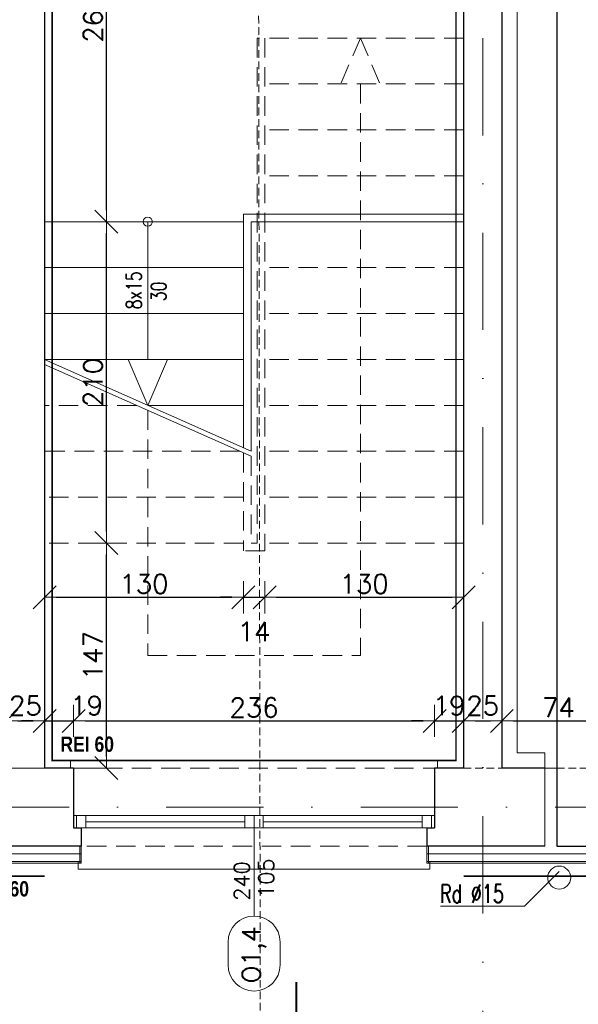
# Model space of a CAD drawing. Header units: millimetres. Extents: x 28291 to 177760, y -399809 to -170937.
# Tile 98 of 256: x 49814 to 50180, y -195729 to -195086. Entities that reach past the tile are written whole.
import ezdxf
from ezdxf.enums import TextEntityAlignment as Align

# ---------------------------------------------------------------- set-up
doc = ezdxf.new("R2010")
doc.units = ezdxf.units.MM
for name, pattern in [('2_3', [1, 0.5, -0.5]), ('CARKOVANA', [7.5, 5, -2.5]), ('DASHDOT', [25.4, 12.7, -6.35, 0, -6.35]), ('HIDDEN', [9.525, 6.35, -3.175])]:
    doc.linetypes.add(name, pattern=pattern)
doc.layers.get('0').update_dxf_attribs({"lineweight": 0})
for name, color, linetype, lineweight in [('! WYPOSAŻENIE', 252, 'Continuous', 5), ('!! 0_ Istn-sciany', 3, 'Continuous', 30), ('!! 0_ Istn-widok', 1, 'Continuous', 15), ('!! 0_ Opis', 8, 'Continuous', 13), ('!! 0_Istn-cienka', 4, 'Continuous', 9), ('!! 0_Widok', 1, 'Continuous', 15), ('!! 1  WYDZIELENIE PPOŻ', 252, 'Continuous', 0), ('!! wymiary osi', 250, 'Continuous', 9), ('0-osie-liniA', 14, 'DASHDOT', 5), ('Dimension (ISO)', 7, 'Continuous', 25)]:
    doc.layers.add(name, color=color, linetype=linetype, lineweight=lineweight)
for name, color, linetype, lineweight, true_color in [('!! 0_ Istn-okna - wymienione', 9, 'Continuous', 13, 0x808080), ('!! 0_Opis_okna - zrealizowane', 7, 'Continuous', 15, 0xb3b3b3), ('!! 1_tynk zewn nowy wykon.', 7, 'Continuous', 13, 0x949494), ('!! 1_Wyburzenia', 252, 'CARKOVANA', 13, 0x696969), ('!! 2_remont ocieplenie wykon', 7, 'Continuous', 13, 0x949494)]:
    doc.layers.add(name, color=color, linetype=linetype, lineweight=lineweight, true_color=true_color)
doc.styles.add('ARCHETYP', font='romans.shx', dxfattribs={"height": 15})
doc.styles.add('Note Text (ISO)', font='tahoma.ttf')
doc.styles.add('SIMPLEX', font='simplex.shx', dxfattribs={"width": 0.77})
doc.styles.add('STYLE7', font='ARIALNB.TTF')
doc.styles.add('TXT', font='simplex.shx')
doc.linetypes.add('ZIGZAG', pattern='A,0.00254,-5.08,[131,ltypeshp.shx,S=5.08,R=0,X=-5.08,Y=0],-10.16,[131,ltypeshp.shx,S=5.08,R=180,X=5.08,Y=0],-5.08', length=20.32254)
doc.dimstyles.new('Default (ISO)', dxfattribs={"dimscale": 5, "dimtxt": 5, "dimasz": 5, "dimexe": 3.175, "dimexo": 0, "dimgap": 0.762, "dimtad": 1, "dimdec": 0, "dimrnd": 1e-08, "dimzin": 0, "dimtxsty": 'Note Text (ISO)', "dimcen": 0.09, "dimdle": 10, "dimclrd": 256, "dimclre": 256, "dimclrt": 256, "dimazin": 0, "dimtfac": 0.70104, "dimtmove": 0, "dimatfit": 3, "dimfxl": 1, "dimtolj": 1, "dimtzin": 0, "dimlwd": -1, "dimlwe": -1, "dimarcsym": 0})
doc.dimstyles.new('DIM50', dxfattribs={"dimscale": 5, "dimtxt": 2.5, "dimasz": 1.5, "dimexe": 0, "dimexo": 0, "dimgap": 0.5, "dimtad": 1, "dimdec": 4, "dimrnd": 0.5, "dimdsep": 46, "dimtxsty": 'TXT', "dimblk1": 'TICK1', "dimblk2": 'TICK1', "dimsah": 1, "dimcen": 0, "dimse1": 1, "dimse2": 1, "dimclrd": 1, "dimclre": 7, "dimclrt": 9, "dimadec": 0, "dimazin": 0, "dimtfac": 1, "dimtdec": 4, "dimtmove": 2, "dimatfit": 3, "dimldrblk": 'TICK1', "dimfxl": 1, "dimtolj": 1, "dimarcsym": 0})

# ---------------------------------------------------------------- blocks, each defined once
blk = doc.blocks.new('BLOK OSI')
at = {"layer": '0-osie-liniA', "ltscale": 5}
for points in [[(50117.21142, -193635.47368), (50117.21142, -195993.9543)], [(48639.33021, -195663.0883), (55424.2848, -195663.0883)]]:
    blk.add_lwpolyline(points, dxfattribs=at)
blk = doc.blocks.new('*D1405')
at = {"layer": 'DEFPOINTS', "color": 0, "transparency": 16777216}
for p in [(-689.8, 120.2), (510.2, 120.2), (510.2, 18.8)]:
    blk.add_point(p, dxfattribs=at)
at = {"layer": 'Dimension (ISO)', "transparency": 16777216}
for p, q in [((-689.8, 120.2), (-689.8, 2.9)), ((510.2, 120.2), (510.2, 2.9)), ((-664.8, 18.8), (485.2, 18.8))]:
    blk.add_line(p, q, dxfattribs=at)
for points in [[(-664.8, 22.9), (-664.8, 14.6), (-689.8, 18.8)], [(485.2, 22.9), (485.2, 14.6), (510.2, 18.8)]]:
    blk.add_solid(points, dxfattribs=at)
at = {"layer": 'Dimension (ISO)', "lineweight": 9, "transparency": 16777216, "insert": (-160.6, 48.6), "char_height": 25, "attachment_point": 1, "style": 'Note Text (ISO)'}
blk.add_mtext('\\A1;1200', dxfattribs=at)
blk = doc.blocks.new('1_ok-opis')
blk.add_line((0, 111.61), (0, 50))
for points in [[(-17, 128.61), (-17, 143.61)], [(17, 128.61), (17, 143.61)]]:
    blk.add_lwpolyline(points)
for centre, start, end in [((0, 143.61), 0, 180), ((0, 128.61), 180, 0)]:
    blk.add_arc(centre, 17, start, end)
at = {"style": 'ARCHETYP'}
for tag, height, rotation, p in [('NR', 12, 90, (0, 136.9)), ('NR', 12, 270, (0, 136.9)), ('SZEROKOŚĆ', 10, 270, (8, 78.29)), ('SZEROKOŚĆ', 10, 90, (-8, 78.29)), ('WYSOKOŚĆ', 10, 270, (-8, 78.29)), ('WYSOKOŚĆ', 10, 90, (8, 78.29))]:
    blk.add_attdef(tag, text='', height=height, rotation=rotation, dxfattribs=at).set_placement(p, align=Align.MIDDLE)
blk = doc.blocks.new('TICK1')
at = {"color": 2}
blk.add_line((-1, -1), (1, 1), dxfattribs=at)
at = {"color": 0}
for p, q in [((0, -1.4), (0, 1.4)), ((0, 0), (-1, 0))]:
    blk.add_line(p, q, dxfattribs=at)
blk = doc.blocks.new('*D2272')
at = {"layer": '!! wymiary osi', "color": 1, "lineweight": -2, "transparency": 16777216}
blk.add_line((50097.21, -194587.79), (49231.21, -194587.79), dxfattribs=at)
at = {"layer": 'DEFPOINTS', "color": 0, "transparency": 16777216}
for p in [(49223.71, -194587.79), (50104.71, -194639.09), (49223.71, -195576.34)]:
    blk.add_point(p, dxfattribs=at)
at = {"layer": '!! wymiary osi', "color": 1, "lineweight": -2, "transparency": 16777216, "xscale": 7.5, "yscale": 7.5, "zscale": 7.5, "rotation": 180}
blk.add_blockref('TICK1', (49223.71, -194587.79), dxfattribs=at)
at = {"layer": '!! wymiary osi', "color": 1, "lineweight": -2, "transparency": 16777216, "xscale": 7.5, "yscale": 7.5, "zscale": 7.5}
blk.add_blockref('TICK1', (50104.71, -194587.79), dxfattribs=at)
at = {"layer": '!! wymiary osi', "color": 9, "transparency": 16777216, "insert": (49664.21, -194579.04), "char_height": 12.5, "attachment_point": 5, "style": 'TXT'}
blk.add_mtext('\\A1;881', dxfattribs=at)
blk = doc.blocks.new('*D2290')
at = {"layer": '!! wymiary osi', "color": 1, "lineweight": -2, "transparency": 16777216}
blk.add_line((48888.21, -195854.74), (51948.21, -195854.74), dxfattribs=at)
at = {"layer": 'DEFPOINTS', "color": 0, "transparency": 16777216}
for p in [(48880.71, -195636.59), (51955.71, -195636.59), (51955.71, -195854.74)]:
    blk.add_point(p, dxfattribs=at)
at = {"layer": '!! wymiary osi', "color": 1, "lineweight": -2, "transparency": 16777216, "xscale": 7.5, "yscale": 7.5, "zscale": 7.5, "rotation": 180}
blk.add_blockref('TICK1', (48880.71, -195854.74), dxfattribs=at)
at = {"layer": '!! wymiary osi', "color": 1, "lineweight": -2, "transparency": 16777216, "xscale": 7.5, "yscale": 7.5, "zscale": 7.5}
blk.add_blockref('TICK1', (51955.71, -195854.74), dxfattribs=at)
at = {"layer": '!! wymiary osi', "color": 9, "transparency": 16777216, "insert": (50418.21, -195845.99), "char_height": 12.5, "attachment_point": 5, "style": 'TXT'}
blk.add_mtext('\\A1;3075', dxfattribs=at)
blk = doc.blocks.new('*D2301')
at = {"layer": '!! wymiary osi', "color": 1, "lineweight": -2, "transparency": 16777216}
blk.add_line((49813.21, -195825.86), (49823.21, -195825.86), dxfattribs=at)
at = {"layer": 'DEFPOINTS', "color": 0, "transparency": 16777216}
for p in [(49805.71, -195574.59), (49830.71, -195574.59), (49830.71, -195825.86)]:
    blk.add_point(p, dxfattribs=at)
at = {"layer": '!! wymiary osi', "color": 1, "lineweight": -2, "transparency": 16777216, "xscale": 7.5, "yscale": 7.5, "zscale": 7.5, "rotation": 180}
blk.add_blockref('TICK1', (49805.71, -195825.86), dxfattribs=at)
at = {"layer": '!! wymiary osi', "color": 1, "lineweight": -2, "transparency": 16777216, "xscale": 7.5, "yscale": 7.5, "zscale": 7.5}
blk.add_blockref('TICK1', (49830.71, -195825.86), dxfattribs=at)
at = {"layer": '!! wymiary osi', "color": 9, "transparency": 16777216, "insert": (49818.21, -195848.36), "char_height": 12.5, "attachment_point": 5, "style": 'TXT'}
blk.add_mtext('\\A1;25', dxfattribs=at)
blk = doc.blocks.new('*D2302')
at = {"layer": '!! wymiary osi', "color": 1, "lineweight": -2, "transparency": 16777216}
blk.add_line((49838.21, -195825.86), (50097.21, -195825.86), dxfattribs=at)
at = {"layer": 'DEFPOINTS', "color": 0, "transparency": 16777216}
for p in [(49830.71, -195574.59), (50104.71, -195574.59), (50104.71, -195825.86)]:
    blk.add_point(p, dxfattribs=at)
at = {"layer": '!! wymiary osi', "color": 1, "lineweight": -2, "transparency": 16777216, "xscale": 7.5, "yscale": 7.5, "zscale": 7.5, "rotation": 180}
blk.add_blockref('TICK1', (49830.71, -195825.86), dxfattribs=at)
at = {"layer": '!! wymiary osi', "color": 1, "lineweight": -2, "transparency": 16777216, "xscale": 7.5, "yscale": 7.5, "zscale": 7.5}
blk.add_blockref('TICK1', (50104.71, -195825.86), dxfattribs=at)
at = {"layer": '!! wymiary osi', "color": 9, "transparency": 16777216, "insert": (49967.71, -195817.11), "char_height": 12.5, "attachment_point": 5, "style": 'TXT'}
blk.add_mtext('\\A1;274', dxfattribs=at)
blk = doc.blocks.new('*D2303')
at = {"layer": '!! wymiary osi', "color": 1, "lineweight": -2, "transparency": 16777216}
blk.add_line((50112.21, -195825.86), (50196.21, -195825.86), dxfattribs=at)
at = {"layer": 'DEFPOINTS', "color": 0, "transparency": 16777216}
for p in [(50104.71, -195574.59), (50203.71, -195574.59), (50203.71, -195825.86)]:
    blk.add_point(p, dxfattribs=at)
at = {"layer": '!! wymiary osi', "color": 1, "lineweight": -2, "transparency": 16777216, "xscale": 7.5, "yscale": 7.5, "zscale": 7.5, "rotation": 180}
blk.add_blockref('TICK1', (50104.71, -195825.86), dxfattribs=at)
at = {"layer": '!! wymiary osi', "color": 1, "lineweight": -2, "transparency": 16777216, "xscale": 7.5, "yscale": 7.5, "zscale": 7.5}
blk.add_blockref('TICK1', (50203.71, -195825.86), dxfattribs=at)
at = {"layer": '!! wymiary osi', "color": 9, "transparency": 16777216, "insert": (50154.21, -195817.11), "char_height": 12.5, "attachment_point": 5, "style": 'TXT'}
blk.add_mtext('\\A1;99', dxfattribs=at)
blk = doc.blocks.new('*D2323')
at = {"layer": '!! wymiary osi', "color": 1, "lineweight": -2, "transparency": 16777216}
blk.add_line((49871.15, -195567.09), (49871.15, -195435.09), dxfattribs=at)
at = {"layer": 'DEFPOINTS', "color": 0, "transparency": 16777216}
for p in [(49830.71, -195427.59), (49871.15, -195427.59), (49830.71, -195574.59)]:
    blk.add_point(p, dxfattribs=at)
at = {"layer": '!! wymiary osi', "color": 1, "lineweight": -2, "transparency": 16777216, "xscale": 7.5, "yscale": 7.5, "zscale": 7.5}
for p, rotation in [((49871.15, -195427.59), 90), ((49871.15, -195574.59), 270)]:
    blk.add_blockref('TICK1', p, dxfattribs=dict(at, rotation=rotation))
at = {"layer": '!! wymiary osi', "color": 9, "transparency": 16777216, "insert": (49862.4, -195501.09), "char_height": 12.5, "attachment_point": 5, "rotation": 90, "style": 'TXT'}
blk.add_mtext('\\A1;147', dxfattribs=at)
blk = doc.blocks.new('*D2324')
at = {"layer": '!! wymiary osi', "color": 1, "lineweight": -2, "transparency": 16777216}
blk.add_line((49871.15, -195420.09), (49871.15, -195225.09), dxfattribs=at)
at = {"layer": 'DEFPOINTS', "color": 0, "transparency": 16777216}
for p in [(49830.71, -195217.59), (49871.15, -195217.59), (49830.71, -195427.59)]:
    blk.add_point(p, dxfattribs=at)
at = {"layer": '!! wymiary osi', "color": 1, "lineweight": -2, "transparency": 16777216, "xscale": 7.5, "yscale": 7.5, "zscale": 7.5}
for p, rotation in [((49871.15, -195217.59), 90), ((49871.15, -195427.59), 270)]:
    blk.add_blockref('TICK1', p, dxfattribs=dict(at, rotation=rotation))
at = {"layer": '!! wymiary osi', "color": 9, "transparency": 16777216, "insert": (49862.4, -195322.59), "char_height": 12.5, "attachment_point": 5, "rotation": 90, "style": 'TXT'}
blk.add_mtext('\\A1;210', dxfattribs=at)
blk = doc.blocks.new('*D2325')
at = {"layer": '!! wymiary osi', "color": 1, "lineweight": -2, "transparency": 16777216}
blk.add_line((49871.15, -195210.09), (49871.15, -194959.09), dxfattribs=at)
at = {"layer": 'DEFPOINTS', "color": 0, "transparency": 16777216}
for p in [(49830.71, -194951.59), (49871.15, -194951.59), (49830.71, -195217.59)]:
    blk.add_point(p, dxfattribs=at)
at = {"layer": '!! wymiary osi', "color": 1, "lineweight": -2, "transparency": 16777216, "xscale": 7.5, "yscale": 7.5, "zscale": 7.5}
for p, rotation in [((49871.15, -194951.59), 90), ((49871.15, -195217.59), 270)]:
    blk.add_blockref('TICK1', p, dxfattribs=dict(at, rotation=rotation))
at = {"layer": '!! wymiary osi', "color": 9, "transparency": 16777216, "insert": (49862.4, -195084.59), "char_height": 12.5, "attachment_point": 5, "rotation": 90, "style": 'TXT'}
blk.add_mtext('\\A1;266', dxfattribs=at)
blk = doc.blocks.new('*D2326')
at = {"layer": '!! wymiary osi', "color": 1, "lineweight": -2, "transparency": 16777216}
blk.add_line((49838.21, -195462.99), (49953.21, -195462.99), dxfattribs=at)
at = {"layer": 'DEFPOINTS', "color": 0, "transparency": 16777216}
for p in [(49830.71, -195427.59), (49960.71, -195427.59), (49960.71, -195462.99)]:
    blk.add_point(p, dxfattribs=at)
at = {"layer": '!! wymiary osi', "color": 1, "lineweight": -2, "transparency": 16777216, "xscale": 7.5, "yscale": 7.5, "zscale": 7.5, "rotation": 180}
blk.add_blockref('TICK1', (49830.71, -195462.99), dxfattribs=at)
at = {"layer": '!! wymiary osi', "color": 1, "lineweight": -2, "transparency": 16777216, "xscale": 7.5, "yscale": 7.5, "zscale": 7.5}
blk.add_blockref('TICK1', (49960.71, -195462.99), dxfattribs=at)
at = {"layer": '!! wymiary osi', "color": 9, "transparency": 16777216, "insert": (49895.71, -195454.24), "char_height": 12.5, "attachment_point": 5, "style": 'TXT'}
blk.add_mtext('\\A1;130', dxfattribs=at)
blk = doc.blocks.new('*D2327')
at = {"layer": '!! wymiary osi', "color": 1, "lineweight": -2, "transparency": 16777216}
for p, q in [((49953.21, -195462.99), (49945.71, -195462.99)), ((49960.71, -195462.99), (49974.71, -195462.99)), ((49982.21, -195462.99), (49989.71, -195462.99))]:
    blk.add_line(p, q, dxfattribs=at)
at = {"layer": 'DEFPOINTS', "color": 0, "transparency": 16777216}
for p in [(49960.71, -195427.59), (49974.71, -195427.59), (49974.71, -195462.99)]:
    blk.add_point(p, dxfattribs=at)
at = {"layer": '!! wymiary osi', "color": 1, "lineweight": -2, "transparency": 16777216, "xscale": 7.5, "yscale": 7.5, "zscale": 7.5}
blk.add_blockref('TICK1', (49960.71, -195462.99), dxfattribs=at)
at = {"layer": '!! wymiary osi', "color": 1, "lineweight": -2, "transparency": 16777216, "xscale": 7.5, "yscale": 7.5, "zscale": 7.5, "rotation": 180}
blk.add_blockref('TICK1', (49974.71, -195462.99), dxfattribs=at)
at = {"layer": '!! wymiary osi', "color": 9, "transparency": 16777216, "insert": (49967.71, -195485.49), "char_height": 12.5, "attachment_point": 5, "style": 'TXT'}
blk.add_mtext('\\A1;14', dxfattribs=at)
blk = doc.blocks.new('*D2328')
at = {"layer": '!! wymiary osi', "color": 1, "lineweight": -2, "transparency": 16777216}
blk.add_line((49982.21, -195462.99), (50097.21, -195462.99), dxfattribs=at)
at = {"layer": 'DEFPOINTS', "color": 0, "transparency": 16777216}
for p in [(49974.71, -195427.59), (50104.71, -195427.59), (50104.71, -195462.99)]:
    blk.add_point(p, dxfattribs=at)
at = {"layer": '!! wymiary osi', "color": 1, "lineweight": -2, "transparency": 16777216, "xscale": 7.5, "yscale": 7.5, "zscale": 7.5, "rotation": 180}
blk.add_blockref('TICK1', (49974.71, -195462.99), dxfattribs=at)
at = {"layer": '!! wymiary osi', "color": 1, "lineweight": -2, "transparency": 16777216, "xscale": 7.5, "yscale": 7.5, "zscale": 7.5}
blk.add_blockref('TICK1', (50104.71, -195462.99), dxfattribs=at)
at = {"layer": '!! wymiary osi', "color": 9, "transparency": 16777216, "insert": (50039.71, -195454.24), "char_height": 12.5, "attachment_point": 5, "style": 'TXT'}
blk.add_mtext('\\A1;130', dxfattribs=at)
blk = doc.blocks.new('*D2338')
at = {"layer": '!! wymiary osi', "color": 1, "lineweight": -2, "transparency": 16777216}
blk.add_line((49813.21, -195543.73), (49823.21, -195543.73), dxfattribs=at)
at = {"layer": 'DEFPOINTS', "color": 0, "transparency": 16777216}
for p in [(49830.71, -195543.73), (49830.71, -195574.59), (49805.71, -195604.59)]:
    blk.add_point(p, dxfattribs=at)
at = {"layer": '!! wymiary osi', "color": 1, "lineweight": -2, "transparency": 16777216, "xscale": 7.5, "yscale": 7.5, "zscale": 7.5, "rotation": 180}
blk.add_blockref('TICK1', (49805.71, -195543.73), dxfattribs=at)
at = {"layer": '!! wymiary osi', "color": 1, "lineweight": -2, "transparency": 16777216, "xscale": 7.5, "yscale": 7.5, "zscale": 7.5}
blk.add_blockref('TICK1', (49830.71, -195543.73), dxfattribs=at)
at = {"layer": '!! wymiary osi', "color": 9, "transparency": 16777216, "insert": (49818.21, -195533.73), "char_height": 12.5, "attachment_point": 5, "style": 'TXT'}
blk.add_mtext('\\A1;25', dxfattribs=at)
blk = doc.blocks.new('*D2339')
at = {"layer": '!! wymiary osi', "color": 1, "lineweight": -2, "transparency": 16777216}
for p, q in [((49823.21, -195543.73), (49815.71, -195543.73)), ((49830.71, -195543.73), (49849.71, -195543.73)), ((49857.21, -195543.73), (49864.71, -195543.73))]:
    blk.add_line(p, q, dxfattribs=at)
at = {"layer": 'DEFPOINTS', "color": 0, "transparency": 16777216}
for p in [(49849.71, -195543.73), (49830.71, -195574.59), (49849.71, -195574.59)]:
    blk.add_point(p, dxfattribs=at)
at = {"layer": '!! wymiary osi', "color": 1, "lineweight": -2, "transparency": 16777216, "xscale": 7.5, "yscale": 7.5, "zscale": 7.5}
blk.add_blockref('TICK1', (49830.71, -195543.73), dxfattribs=at)
at = {"layer": '!! wymiary osi', "color": 1, "lineweight": -2, "transparency": 16777216, "xscale": 7.5, "yscale": 7.5, "zscale": 7.5, "rotation": 180}
blk.add_blockref('TICK1', (49849.71, -195543.73), dxfattribs=at)
at = {"layer": '!! wymiary osi', "color": 9, "transparency": 16777216, "insert": (49858.22, -195533.73), "char_height": 12.5, "attachment_point": 5, "style": 'TXT'}
blk.add_mtext('\\A1;19', dxfattribs=at)
blk = doc.blocks.new('*D2340')
at = {"layer": '!! wymiary osi', "color": 1, "lineweight": -2, "transparency": 16777216}
blk.add_line((49857.21, -195543.73), (50078.21, -195543.73), dxfattribs=at)
at = {"layer": 'DEFPOINTS', "color": 0, "transparency": 16777216}
for p in [(50085.71, -195543.73), (49849.71, -195574.59), (50085.71, -195574.59)]:
    blk.add_point(p, dxfattribs=at)
at = {"layer": '!! wymiary osi', "color": 1, "lineweight": -2, "transparency": 16777216, "xscale": 7.5, "yscale": 7.5, "zscale": 7.5, "rotation": 180}
blk.add_blockref('TICK1', (49849.71, -195543.73), dxfattribs=at)
at = {"layer": '!! wymiary osi', "color": 1, "lineweight": -2, "transparency": 16777216, "xscale": 7.5, "yscale": 7.5, "zscale": 7.5}
blk.add_blockref('TICK1', (50085.71, -195543.73), dxfattribs=at)
at = {"layer": '!! wymiary osi', "color": 9, "transparency": 16777216, "insert": (49967.71, -195534.98), "char_height": 12.5, "attachment_point": 5, "style": 'TXT'}
blk.add_mtext('\\A1;236', dxfattribs=at)
blk = doc.blocks.new('*D2341')
at = {"layer": '!! wymiary osi', "color": 1, "lineweight": -2, "transparency": 16777216}
for p, q in [((50078.21, -195543.73), (50070.71, -195543.73)), ((50085.71, -195543.73), (50104.71, -195543.73)), ((50112.21, -195543.73), (50119.71, -195543.73))]:
    blk.add_line(p, q, dxfattribs=at)
at = {"layer": 'DEFPOINTS', "color": 0, "transparency": 16777216}
for p in [(50104.71, -195543.73), (50085.71, -195574.59), (50104.71, -195574.59)]:
    blk.add_point(p, dxfattribs=at)
at = {"layer": '!! wymiary osi', "color": 1, "lineweight": -2, "transparency": 16777216, "xscale": 7.5, "yscale": 7.5, "zscale": 7.5}
blk.add_blockref('TICK1', (50085.71, -195543.73), dxfattribs=at)
at = {"layer": '!! wymiary osi', "color": 1, "lineweight": -2, "transparency": 16777216, "xscale": 7.5, "yscale": 7.5, "zscale": 7.5, "rotation": 180}
blk.add_blockref('TICK1', (50104.71, -195543.73), dxfattribs=at)
at = {"layer": '!! wymiary osi', "color": 9, "transparency": 16777216, "insert": (50095.21, -195533.73), "char_height": 12.5, "attachment_point": 5, "style": 'TXT'}
blk.add_mtext('\\A1;19', dxfattribs=at)
blk = doc.blocks.new('*D2342')
at = {"layer": '!! wymiary osi', "color": 1, "lineweight": -2, "transparency": 16777216}
blk.add_line((50112.21, -195543.73), (50122.21, -195543.73), dxfattribs=at)
at = {"layer": 'DEFPOINTS', "color": 0, "transparency": 16777216}
for p in [(50129.71, -195543.73), (50104.71, -195574.59), (50129.71, -195574.59)]:
    blk.add_point(p, dxfattribs=at)
at = {"layer": '!! wymiary osi', "color": 1, "lineweight": -2, "transparency": 16777216, "xscale": 7.5, "yscale": 7.5, "zscale": 7.5, "rotation": 180}
blk.add_blockref('TICK1', (50104.71, -195543.73), dxfattribs=at)
at = {"layer": '!! wymiary osi', "color": 1, "lineweight": -2, "transparency": 16777216, "xscale": 7.5, "yscale": 7.5, "zscale": 7.5}
blk.add_blockref('TICK1', (50129.71, -195543.73), dxfattribs=at)
at = {"layer": '!! wymiary osi', "color": 9, "transparency": 16777216, "insert": (50117.21, -195533.73), "char_height": 12.5, "attachment_point": 5, "style": 'TXT'}
blk.add_mtext('\\A1;25', dxfattribs=at)
blk = doc.blocks.new('*D2343')
at = {"layer": '!! wymiary osi', "color": 1, "lineweight": -2, "transparency": 16777216}
blk.add_line((50137.21, -195543.73), (50196.21, -195543.73), dxfattribs=at)
at = {"layer": 'DEFPOINTS', "color": 0, "transparency": 16777216}
for p in [(50203.71, -195543.73), (50129.71, -195574.59), (50203.71, -195587.59)]:
    blk.add_point(p, dxfattribs=at)
at = {"layer": '!! wymiary osi', "color": 1, "lineweight": -2, "transparency": 16777216, "xscale": 7.5, "yscale": 7.5, "zscale": 7.5, "rotation": 180}
blk.add_blockref('TICK1', (50129.71, -195543.73), dxfattribs=at)
at = {"layer": '!! wymiary osi', "color": 1, "lineweight": -2, "transparency": 16777216, "xscale": 7.5, "yscale": 7.5, "zscale": 7.5}
blk.add_blockref('TICK1', (50203.71, -195543.73), dxfattribs=at)
at = {"layer": '!! wymiary osi', "color": 9, "transparency": 16777216, "insert": (50166.71, -195534.98), "char_height": 12.5, "attachment_point": 5, "style": 'TXT'}
blk.add_mtext('\\A1;74', dxfattribs=at)
blk = doc.blocks.new('oznaczenie przekroi')
at = {"layer": '!! 1_Wyburzenia'}
blk.add_lwpolyline([(86031.8, -195890.51), (86028.17, -193635.96)], dxfattribs=at)
blk = doc.blocks.new('A$C11ef928a')
at = {"layer": 'Dimension (ISO)', "lineweight": 9}
dim = blk.add_linear_dim(base=(510.2, 18.8), p1=(-689.8, 120.2), p2=(510.2, 120.2), angle=180, dimstyle='Default (ISO)', override={"dimdec": 0, "dimlfac": 1, "dimtp": 0, "dimtm": 0, "dimtdec": 2, "dimtofl": 0, "dimatfit": 1}, dxfattribs=at)
dim.commit()
dim.dimension.update_dxf_attribs({"geometry": '*D1405', "text_midpoint": (-125.7, 18.8), "dimtype": 128})

msp = doc.modelspace()

# ---------------------------------------------------------------- linework, layer by layer
at = {"layer": '!! 0_ Istn-okna - wymienione'}
for points in [[(49849.71142, -195605.5883), (50085.71142, -195605.5883)], [(49857.71142, -195609.5883), (49961.71142, -195609.5883)], [(49973.71142, -195609.5883), (50077.71142, -195609.5883)], [(49849.71142, -195613.5883), (50085.71142, -195613.5883)]]:
    msp.add_lwpolyline(points, dxfattribs=at)
for points in [[(49851.71142, -195613.5883), (49857.71142, -195613.5883), (49857.71142, -195605.5883), (49851.71142, -195605.5883)], [(49961.71142, -195613.5883), (49967.71142, -195613.5883), (49967.71142, -195605.5883), (49961.71142, -195605.5883)], [(49967.71142, -195613.5883), (49973.71142, -195613.5883), (49973.71142, -195605.5883), (49967.71142, -195605.5883)], [(50077.71142, -195613.5883), (50083.71142, -195613.5883), (50083.71142, -195605.5883), (50077.71142, -195605.5883)]]:
    msp.add_lwpolyline(points, close=True, dxfattribs=at)
at = {"layer": '!! 0_ Istn-sciany'}
for p, q in [((50129.71142, -194364.5883), (50129.71142, -195574.5883)), ((50104.71142, -194651.5883), (50104.71142, -195574.5883)), ((49830.71142, -194926.5883), (49830.71142, -195574.5883))]:
    msp.add_line(p, q, dxfattribs=at)
for points in [[(50165.71142, -194313.5883), (50165.71142, -195625.5883)], [(49849.71142, -195574.5883), (49830.71142, -195574.5883)], [(49849.71142, -195574.5883), (49849.71142, -195613.5883)], [(50104.71142, -195574.5883), (50085.71142, -195574.5883)], [(50085.71142, -195574.5883), (50085.71142, -195613.5883)], [(50157.71142, -195574.5883), (50129.71142, -195574.5883)], [(49849.71142, -195613.5883), (49854.71142, -195613.5883)], [(49854.71142, -195613.5883), (49854.71142, -195625.5883)], [(50080.71142, -195613.5883), (50085.71142, -195613.5883)], [(50080.71142, -195613.5883), (50080.71142, -195625.5883)], [(49854.71142, -195625.5883), (49780.71142, -195625.5883)], [(50157.71142, -195625.5883), (50080.71142, -195625.5883)], [(50165.71142, -195625.5883), (50226.21802, -195625.5883)]]:
    msp.add_lwpolyline(points, dxfattribs=at)
at = {"layer": '!! 0_ Istn-widok'}
for p, q in [((49960.71142, -195212.5883), (49960.71142, -195365.36608)), ((49965.71142, -195217.5883), (49965.71142, -195367.5883)), ((50157.71142, -195564.5883), (50157.71142, -195625.5883))]:
    msp.add_line(p, q, dxfattribs=at)
for points in [[(50139.71142, -194374.5883), (50139.71142, -195564.5883)], [(50104.71142, -195212.5883), (49960.71142, -195212.5883)], [(49960.71142, -195217.5883), (49830.71142, -195217.5883)], [(49898.21142, -195217.5883), (49898.21142, -195307.5883)], [(50104.71142, -195217.5883), (49965.71142, -195217.5883)], [(49960.71142, -195247.5883), (49830.71142, -195247.5883)], [(49960.71142, -195277.5883), (49830.71142, -195277.5883)], [(49960.71142, -195307.5883), (49830.71142, -195307.5883)], [(49830.71142, -195307.5883), (49965.71142, -195367.5883)], [(49830.71142, -195310.87126), (49965.71142, -195370.87126)], [(49960.71142, -195337.5883), (49898.21142, -195337.5883)], [(50157.71142, -195564.5883), (50139.71142, -195564.5883)], [(49847.71142, -195569.5883), (50087.71142, -195569.5883)], [(49847.71142, -195574.5883), (49847.71142, -195569.5883)], [(50087.71142, -195574.5883), (50087.71142, -195569.5883)], [(49805.71142, -195574.5883), (49830.71142, -195574.5883)], [(50157.71142, -195574.5883), (50165.71142, -195574.5883)], [(49852.71142, -195635.5883), (49852.71142, -195640.5883)], [(50082.71142, -195635.5883), (50082.71142, -195640.5883)], [(50157.71142, -195635.5883), (50165.71142, -195635.5883)], [(50082.71142, -195640.5883), (49852.71142, -195640.5883)]]:
    msp.add_lwpolyline(points, dxfattribs=at)
for centre, radius in [((49898.21142, -195217.5883), 3), ((50167.21142, -195646.0883), 7.5)]:
    msp.add_circle(centre, radius, dxfattribs=at)
at = {"layer": '!! 0_Istn-cienka', "linetype": 'HIDDEN', "ltscale": 2}
for p, q in [((49969.71142, -195097.5883), (49969.71142, -195427.5883)), ((49974.71142, -195097.5883), (49974.71142, -195432.5883)), ((49960.71142, -195368.64903), (49960.71142, -195432.5883)), ((49965.71142, -195370.87126), (49965.71142, -195427.5883))]:
    msp.add_line(p, q, dxfattribs=at)
for points in [[(50104.71142, -195097.5883), (49969.71142, -195097.5883)], [(50037.21142, -195097.5883), (50024.32751, -195127.5883)], [(50037.21142, -195097.5883), (50050.09534, -195127.5883)], [(50104.71142, -195127.5883), (49974.71142, -195127.5883)], [(50037.21142, -195127.5883), (50037.21142, -195501.0883)], [(50104.71142, -195157.5883), (49974.71142, -195157.5883)], [(50104.71142, -195187.5883), (49974.71142, -195187.5883)], [(50104.71142, -195217.5883), (49974.71142, -195217.5883)], [(50104.71142, -195247.5883), (49974.71142, -195247.5883)], [(50104.71142, -195277.5883), (49974.71142, -195277.5883)], [(50104.71142, -195307.5883), (49974.71142, -195307.5883)], [(49890.82478, -195337.5883), (49830.71142, -195337.5883)], [(49898.21142, -195340.87126), (49898.21142, -195501.0883)], [(50104.71142, -195337.5883), (49974.71142, -195337.5883)], [(49958.32478, -195367.5883), (49830.71142, -195367.5883)], [(50104.71142, -195367.5883), (49974.71142, -195367.5883)], [(49960.71142, -195397.5883), (49830.71142, -195397.5883)], [(50104.71142, -195397.5883), (49974.71142, -195397.5883)], [(49960.71142, -195427.5883), (49830.71142, -195427.5883)], [(49974.71142, -195432.5883), (49960.71142, -195432.5883)], [(49969.71142, -195427.5883), (49965.71142, -195427.5883)], [(50104.71142, -195427.5883), (49974.71142, -195427.5883)], [(49898.21142, -195501.0883), (50037.21142, -195501.0883)], [(49849.71142, -195574.5883), (50085.71142, -195574.5883)], [(50080.71142, -195625.5883), (49854.71142, -195625.5883)]]:
    msp.add_lwpolyline(points, dxfattribs=at)
at = {"layer": '!! 0_Opis_okna - zrealizowane'}
for points in [[(50144.57423, -195664.7255), (50167.21142, -195642.0883)], [(50144.57423, -195664.7255), (50089.68889, -195664.7255)]]:
    msp.add_lwpolyline(points, dxfattribs=at)
at = {"layer": '!! 0_Opis_okna - zrealizowane', "const_width": 1.44}
msp.add_lwpolyline([(49995.34114, -195714.30937), (49995.34114, -195775.13497), (49953.2765, -195763.86378), (50010.54754, -195763.86378)], dxfattribs=at)
msp.add_lwpolyline([(49995.34114, -195714.30937), (49995.34114, -195775.13497), (49953.2765, -195763.86378), (50010.54754, -195763.86378)], dxfattribs=at)
at = {"layer": '!! 0_Widok'}
for points in [[(49898.21142, -195337.5883), (49885.32751, -195307.5883)], [(49898.21142, -195337.5883), (49911.09534, -195307.5883)]]:
    msp.add_lwpolyline(points, dxfattribs=at)
at = {"layer": '!! 1  WYDZIELENIE PPOŻ', "color": 20, "linetype": '2_3', "ltscale": 10, "true_color": 0xf65c09, "const_width": 1}
msp.add_lwpolyline([(49835.71142, -194956.5883), (50099.71142, -194956.5883), (50099.71142, -195569.5883), (49835.71142, -195569.5883)], close=True, dxfattribs=at)
for points in [[(49830.71142, -195645.17639), (49630.71142, -195645.17639)], [(50104.71142, -195645.17639), (50304.71142, -195645.17639)]]:
    msp.add_lwpolyline(points, dxfattribs=at)
at = {"layer": '!! 1_tynk zewn nowy wykon.'}
for points in [[(49853.71142, -195625.5883), (49853.71142, -195636.5883)], [(49854.71142, -195625.5883), (49854.71142, -195636.5883)], [(50080.71142, -195625.5883), (50080.71142, -195636.5883)], [(50081.71142, -195625.5883), (50081.71142, -195636.5883)], [(49854.71142, -195635.5883), (49780.71142, -195635.5883)], [(49854.71142, -195636.5883), (49780.71142, -195636.5883)], [(50226.21802, -195635.5883), (50080.71142, -195635.5883)], [(50226.21802, -195636.5883), (50080.71142, -195636.5883)]]:
    msp.add_lwpolyline(points, dxfattribs=at)
at = {"layer": '!! 1_Wyburzenia'}
for points in [[(50104.71142, -195574.5883), (50129.71142, -195574.5883)], [(50165.71142, -195574.5883), (50203.71142, -195574.5883)]]:
    msp.add_lwpolyline(points, dxfattribs=at)
at = {"layer": '!! 2_remont ocieplenie wykon', "linetype": 'ZIGZAG', "ltscale": 0.75}
for points in [[(49854.71142, -195630.5883), (49780.71142, -195630.5883)], [(50226.21802, -195630.5883), (50080.71142, -195630.5883)]]:
    msp.add_lwpolyline(points, dxfattribs=at)

# ---------------------------------------------------------------- block references
at = {"layer": '!! 0_ Istn-sciany'}
msp.add_blockref('BLOK OSI', (0, 63), dxfattribs=at)
at = {"layer": '!! 0_Opis_okna - zrealizowane'}
ref = msp.add_blockref('1_ok-opis', (49967.71142, -195559.5883), dxfattribs=dict(at, rotation=180))
ref.add_attrib('SZEROKOŚĆ', '240', dxfattribs={"layer": '0', "height": 10, "rotation": 90, "style": 'ARCHETYP'}).set_placement((49959.71142, -195648.30871), align=Align.MIDDLE)
ref.add_attrib('WYSOKOŚĆ', '105', dxfattribs={"layer": '0', "height": 10, "rotation": 90, "style": 'ARCHETYP'}).set_placement((49975.71142, -195646.53526), align=Align.MIDDLE)
ref.add_attrib('NR', 'O1,4', dxfattribs={"layer": '0', "height": 12, "rotation": 90, "style": 'ARCHETYP'}).set_placement((49967.71142, -195696.48975), align=Align.MIDDLE)
at = {"layer": '!! 1_Wyburzenia'}
msp.add_blockref('oznaczenie przekroi', (-36059.54271, -150), dxfattribs=at)
at = {"xscale": -0.1, "yscale": 0.1, "zscale": 0.1, "rotation": 90}
msp.add_blockref('A$C11ef928a', (82225.12684, -195364.3052), dxfattribs=at)

# ---------------------------------------------------------------- texts
at = {"layer": '! WYPOSAŻENIE', "color": 20, "true_color": 0xf65c09, "char_height": 10, "attachment_point": 1, "style": 'STYLE7'}
for s, insert in [('REI 60', (49841.09537, -195553.93841)), ('EI 60', (49793.8124, -195648.43656))]:
    msp.add_mtext_dynamic_manual_height_columns(s, width=58.1261145, gutter_width=75, heights=[0], dxfattribs=dict(at, insert=insert))
at = {"layer": '!! 0_ Opis', "style": 'SIMPLEX', "width": 0.75}
for s, p in [('8x15', (49894.17713, -195274.84819)), ('30', (49910.3282, -195269.56804))]:
    msp.add_text(s, height=10, rotation=90, dxfattribs=at).set_placement(p)
at = {"layer": '!! 0_Opis_okna - zrealizowane', "style": 'ARCHETYP', "width": 0.7}
msp.add_text('Rd %%C15', height=12, rotation=359.99999996, dxfattribs=at).set_placement((50089.32858, -195662.55211))

# ---------------------------------------------------------------- dimensions: what is measured, and where the dimension line sits
at = {"layer": '!! wymiary osi'}
for base, p1, p2, picture, middle in [((49223.71142, -194587.78872), (50104.71142, -194639.0883), (49223.71142, -195576.33887), '*D2272', (49664.21142, -194579.03872)), ((49960.71142, -195462.98565), (49830.71142, -195427.5883), (49960.71142, -195427.5883), '*D2326', (49895.71142, -195454.23565)), ((49974.71142, -195462.98565), (49960.71142, -195427.5883), (49974.71142, -195427.5883), '*D2327', (49967.71142, -195485.48565)), ((50104.71142, -195462.98565), (49974.71142, -195427.5883), (50104.71142, -195427.5883), '*D2328', (50039.71142, -195454.23565)), ((49830.71142, -195543.72628), (49805.71142, -195604.5883), (49830.71142, -195574.5883), '*D2338', (49818.21142, -195533.72628)), ((50085.71142, -195543.72628), (49849.71142, -195574.5883), (50085.71142, -195574.5883), '*D2340', (49967.71142, -195534.97628)), ((50104.71142, -195543.72628), (50085.71142, -195574.5883), (50104.71142, -195574.5883), '*D2341', (50095.21142, -195533.72628)), ((50129.71142, -195543.72628), (50104.71142, -195574.5883), (50129.71142, -195574.5883), '*D2342', (50117.21142, -195533.72628)), ((50203.71142, -195543.72628), (50129.71142, -195574.5883), (50203.71142, -195587.5883), '*D2343', (50166.71142, -195534.97628)), ((49830.71142, -195825.85653), (49805.71142, -195574.5883), (49830.71142, -195574.5883), '*D2301', (49818.21142, -195848.35653)), ((50104.71142, -195825.85653), (49830.71142, -195574.5883), (50104.71142, -195574.5883), '*D2302', (49967.71142, -195817.10653)), ((50203.71142, -195825.85653), (50104.71142, -195574.5883), (50203.71142, -195574.5883), '*D2303', (50154.21142, -195817.10653)), ((51955.71142, -195854.73717), (48880.71142, -195636.5883), (51955.71142, -195636.5883), '*D2290', (50418.21142, -195845.98717))]:
    dim = msp.add_linear_dim(base=base, p1=p1, p2=p2, dimstyle='DIM50', dxfattribs=at)
    dim.commit()
    dim.dimension.update_dxf_attribs({"geometry": picture, "text_midpoint": middle})
for base, p1, p2, picture, middle in [((49871.1472, -194951.5883), (49830.71142, -195217.5883), (49830.71142, -194951.5883), '*D2325', (49862.3972, -195084.5883)), ((49871.1472, -195217.5883), (49830.71142, -195427.5883), (49830.71142, -195217.5883), '*D2324', (49862.3972, -195322.5883)), ((49871.1472, -195427.5883), (49830.71142, -195574.5883), (49830.71142, -195427.5883), '*D2323', (49862.3972, -195501.0883))]:
    dim = msp.add_linear_dim(base=base, p1=p1, p2=p2, angle=90, dimstyle='DIM50', dxfattribs=at)
    dim.commit()
    dim.dimension.update_dxf_attribs({"geometry": picture, "text_midpoint": middle})
dim = msp.add_linear_dim(base=(49849.71142, -195543.72628), p1=(49830.71142, -195574.5883), p2=(49849.71142, -195574.5883), dimstyle='DIM50', dxfattribs=at)
dim.commit()
dim.dimension.update_dxf_attribs({"geometry": '*D2339', "text_midpoint": (49858.21639, -195533.72628), "dimtype": 160})

doc.saveas('drawing.dxf')
